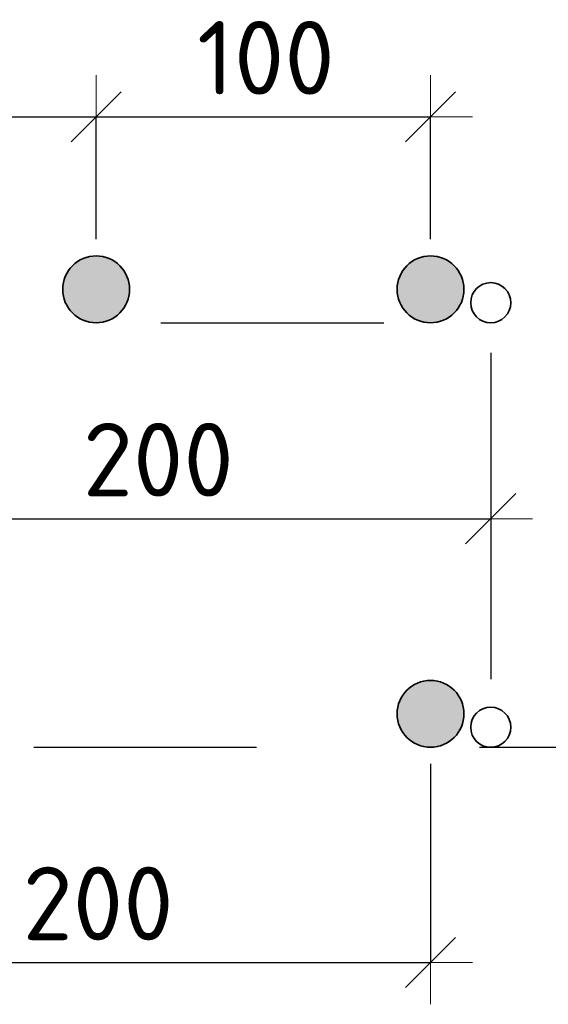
# Model space of a CAD drawing. Header units: metres. Extents: x -38 to 97, y -15 to 21.
# Tile 182 of 225: x 76.858 to 77.095, y 7.921 to 8.363. Entities that reach past the tile are written whole.
import ezdxf

# ---------------------------------------------------------------- set-up
doc = ezdxf.new("R2010")
doc.units = ezdxf.units.M
doc.header["$PDMODE"] = 65
doc.linetypes.add('______2', pattern=[0.0405, 0.03, -0.0105])
for name, color, linetype in [('XR$3$_3898', 7, 'Continuous'), ('XR$4$_3898', 7, 'Continuous'), ('XR$6$_3898', 7, 'Continuous')]:
    doc.layers.add(name, color=color, linetype=linetype)
for name, color, linetype, lineweight in [('XR$3$Размерная линия_ общее', 7, 'Continuous', 13), ('XR$4$Размерная линия_ общее', 7, 'Continuous', 13), ('XR$6$Размерная линия_ общее', 7, 'Continuous', 13)]:
    doc.layers.add(name, color=color, linetype=linetype, lineweight=lineweight)
doc.styles.add('ISOCPEUR', font='txt')
doc.dimstyles.new('DIMSTYLE_8', dxfattribs={"dimtxt": 0.033, "dimasz": 0.0375, "dimexe": 0, "dimexo": 0, "dimgap": 0.0165, "dimtad": 2, "dimdec": 0, "dimlfac": 1000, "dimrnd": 1, "dimzin": 12, "dimdsep": 46, "dimtxsty": 'ISOCPEUR', "dimblk1": 'ALL_ML_STRICH', "dimblk2": 'ALL_ML_STRICH', "dimsah": 1, "dimcen": 0, "dimclrd": 7, "dimclre": 256, "dimclrt": 7, "dimadec": 0, "dimazin": 0, "dimtfac": 1, "dimtdec": 0, "dimtix": 1, "dimtmove": 2, "dimatfit": 3, "dimfxl": 0, "dimtzin": 0, "dimlwd": 0, "dimlwe": -3, "dimarcsym": 0})

# ---------------------------------------------------------------- blocks, each defined once
blk = doc.blocks.new('ALL_ML_STRICH')
at = {"color": 0, "linetype": 'ByBlock', "lineweight": -2}
for p, q in [((0, -0.5), (0, 0.5)), ((-0.3, -0.3), (0.3, 0.3)), ((-1, 0), (0.5, 0))]:
    blk.add_line(p, q, dxfattribs=at)
blk = doc.blocks.new('*D60')
at = {"layer": 'DEFPOINTS', "color": 7, "linetype": 'Continuous', "lineweight": 13, "transparency": 33554687}
for p in [(76.74196, 8.31961), (76.74196, 8.24218), (76.89196, 8.24218)]:
    blk.add_point(p, dxfattribs=at)
at = {"layer": 'XR$3$Размерная линия_ общее', "color": 253, "linetype": 'Continuous', "lineweight": -2, "true_color": 0xa0a0a0, "transparency": 33554687}
for p, q in [((76.74196, 8.26468), (76.74196, 8.31961)), ((76.89196, 8.26468), (76.89196, 8.31961))]:
    blk.add_line(p, q, dxfattribs=at)
at = {"layer": 'XR$3$Размерная линия_ общее', "color": 7, "linetype": 'Continuous', "lineweight": -2, "transparency": 33554687}
blk.add_line((76.74196, 8.31961), (76.89196, 8.31961), dxfattribs=at)
at = {"layer": 'XR$3$Размерная линия_ общее', "color": 7, "linetype": 'Continuous', "lineweight": 13, "transparency": 33554687, "xscale": 0.0375, "yscale": 0.0375, "zscale": 0.0375, "rotation": 180}
blk.add_blockref('ALL_ML_STRICH', (76.74196, 8.31961), dxfattribs=at)
at = {"layer": 'XR$3$Размерная линия_ общее', "color": 7, "linetype": 'Continuous', "lineweight": 13, "transparency": 33554687, "xscale": 0.0375, "yscale": 0.0375, "zscale": 0.0375}
blk.add_blockref('ALL_ML_STRICH', (76.89196, 8.31961), dxfattribs=at)
at = {"layer": 'XR$3$Размерная линия_ общее', "color": 7, "linetype": 'Continuous', "lineweight": 13, "transparency": 33554687, "insert": (76.78726, 8.36261), "char_height": 0.033, "width": 0.00165, "attachment_point": 1, "line_spacing_factor": 0.60241, "style": 'ISOCPEUR'}
blk.add_mtext('100', dxfattribs=at)
blk = doc.blocks.new('*D61')
at = {"layer": 'DEFPOINTS', "color": 7, "linetype": 'Continuous', "lineweight": 13, "transparency": 33554687}
for p in [(76.89196, 8.31961), (76.89196, 8.24218), (77.04196, 8.24218)]:
    blk.add_point(p, dxfattribs=at)
at = {"layer": 'XR$3$Размерная линия_ общее', "color": 253, "linetype": 'Continuous', "lineweight": -2, "true_color": 0xa0a0a0, "transparency": 33554687}
for p, q in [((76.89196, 8.26468), (76.89196, 8.31961)), ((77.04196, 8.26468), (77.04196, 8.31961))]:
    blk.add_line(p, q, dxfattribs=at)
at = {"layer": 'XR$3$Размерная линия_ общее', "color": 7, "linetype": 'Continuous', "lineweight": -2, "transparency": 33554687}
blk.add_line((76.89196, 8.31961), (77.04196, 8.31961), dxfattribs=at)
at = {"layer": 'XR$3$Размерная линия_ общее', "color": 7, "linetype": 'Continuous', "lineweight": 13, "transparency": 33554687, "xscale": 0.0375, "yscale": 0.0375, "zscale": 0.0375, "rotation": 180}
blk.add_blockref('ALL_ML_STRICH', (76.89196, 8.31961), dxfattribs=at)
at = {"layer": 'XR$3$Размерная линия_ общее', "color": 7, "linetype": 'Continuous', "lineweight": 13, "transparency": 33554687, "xscale": 0.0375, "yscale": 0.0375, "zscale": 0.0375}
blk.add_blockref('ALL_ML_STRICH', (77.04196, 8.31961), dxfattribs=at)
at = {"layer": 'XR$3$Размерная линия_ общее', "color": 7, "linetype": 'Continuous', "lineweight": 13, "transparency": 33554687, "insert": (76.93726, 8.36261), "char_height": 0.033, "width": 0.00165, "attachment_point": 1, "line_spacing_factor": 0.60241, "style": 'ISOCPEUR'}
blk.add_mtext('100', dxfattribs=at)
blk = doc.blocks.new('*D64')
at = {"layer": 'DEFPOINTS', "color": 7, "linetype": 'Continuous', "lineweight": 13, "transparency": 33554687}
for p in [(76.76896, 8.23618), (77.06896, 8.23618), (76.76896, 8.13924)]:
    blk.add_point(p, dxfattribs=at)
at = {"layer": 'XR$3$Размерная линия_ общее', "color": 253, "linetype": 'Continuous', "lineweight": -2, "true_color": 0xa0a0a0, "transparency": 33554687}
for p, q in [((76.76896, 8.21368), (76.76896, 8.13924)), ((77.06896, 8.21368), (77.06896, 8.13924))]:
    blk.add_line(p, q, dxfattribs=at)
at = {"layer": 'XR$3$Размерная линия_ общее', "color": 7, "linetype": 'Continuous', "lineweight": -2, "transparency": 33554687}
blk.add_line((76.76896, 8.13924), (77.06896, 8.13924), dxfattribs=at)
at = {"layer": 'XR$3$Размерная линия_ общее', "color": 7, "linetype": 'Continuous', "lineweight": 13, "transparency": 33554687, "xscale": 0.0375, "yscale": 0.0375, "zscale": 0.0375, "rotation": 180}
blk.add_blockref('ALL_ML_STRICH', (76.76896, 8.13924), dxfattribs=at)
at = {"layer": 'XR$3$Размерная линия_ общее', "color": 7, "linetype": 'Continuous', "lineweight": 13, "transparency": 33554687, "xscale": 0.0375, "yscale": 0.0375, "zscale": 0.0375}
blk.add_blockref('ALL_ML_STRICH', (77.06896, 8.13924), dxfattribs=at)
at = {"layer": 'XR$3$Размерная линия_ общее', "color": 7, "linetype": 'Continuous', "lineweight": 13, "transparency": 33554687, "insert": (76.88596, 8.18224), "char_height": 0.033, "width": 0.00165, "attachment_point": 1, "line_spacing_factor": 0.60241, "style": 'ISOCPEUR'}
blk.add_mtext('200', dxfattribs=at)
blk = doc.blocks.new('*D67')
at = {"layer": 'DEFPOINTS', "color": 7, "linetype": 'Continuous', "lineweight": 13, "transparency": 33554687}
for p in [(76.74196, 8.05168), (77.04196, 8.05168), (76.74196, 7.94007)]:
    blk.add_point(p, dxfattribs=at)
at = {"layer": 'XR$3$Размерная линия_ общее', "color": 253, "linetype": 'Continuous', "lineweight": -2, "true_color": 0xa0a0a0, "transparency": 33554687}
for p, q in [((76.74196, 8.02918), (76.74196, 7.94007)), ((77.04196, 8.02918), (77.04196, 7.94007))]:
    blk.add_line(p, q, dxfattribs=at)
at = {"layer": 'XR$3$Размерная линия_ общее', "color": 7, "linetype": 'Continuous', "lineweight": -2, "transparency": 33554687}
blk.add_line((76.74196, 7.94007), (77.04196, 7.94007), dxfattribs=at)
at = {"layer": 'XR$3$Размерная линия_ общее', "color": 7, "linetype": 'Continuous', "lineweight": 13, "transparency": 33554687, "xscale": 0.0375, "yscale": 0.0375, "zscale": 0.0375, "rotation": 180}
blk.add_blockref('ALL_ML_STRICH', (76.74196, 7.94007), dxfattribs=at)
at = {"layer": 'XR$3$Размерная линия_ общее', "color": 7, "linetype": 'Continuous', "lineweight": 13, "transparency": 33554687, "xscale": 0.0375, "yscale": 0.0375, "zscale": 0.0375}
blk.add_blockref('ALL_ML_STRICH', (77.04196, 7.94007), dxfattribs=at)
at = {"layer": 'XR$3$Размерная линия_ общее', "color": 7, "linetype": 'Continuous', "lineweight": 13, "transparency": 33554687, "insert": (76.85896, 7.98307), "char_height": 0.033, "width": 0.00165, "attachment_point": 1, "line_spacing_factor": 0.60241, "style": 'ISOCPEUR'}
blk.add_mtext('200', dxfattribs=at)
blk = doc.blocks.new('*D296')
at = {"layer": 'DEFPOINTS', "color": 7, "linetype": 'Continuous', "lineweight": 13, "transparency": 33554687}
for p in [(76.74196, 8.31961), (76.74196, 8.24218), (76.89196, 8.24218)]:
    blk.add_point(p, dxfattribs=at)
at = {"layer": 'XR$4$Размерная линия_ общее', "color": 253, "linetype": 'Continuous', "lineweight": -2, "true_color": 0xa0a0a0, "transparency": 33554687}
for p, q in [((76.74196, 8.26468), (76.74196, 8.31961)), ((76.89196, 8.26468), (76.89196, 8.31961))]:
    blk.add_line(p, q, dxfattribs=at)
at = {"layer": 'XR$4$Размерная линия_ общее', "color": 7, "linetype": 'Continuous', "lineweight": -2, "transparency": 33554687}
blk.add_line((76.74196, 8.31961), (76.89196, 8.31961), dxfattribs=at)
at = {"layer": 'XR$4$Размерная линия_ общее', "color": 7, "linetype": 'Continuous', "lineweight": 13, "transparency": 33554687, "xscale": 0.0375, "yscale": 0.0375, "zscale": 0.0375, "rotation": 180}
blk.add_blockref('ALL_ML_STRICH', (76.74196, 8.31961), dxfattribs=at)
at = {"layer": 'XR$4$Размерная линия_ общее', "color": 7, "linetype": 'Continuous', "lineweight": 13, "transparency": 33554687, "xscale": 0.0375, "yscale": 0.0375, "zscale": 0.0375}
blk.add_blockref('ALL_ML_STRICH', (76.89196, 8.31961), dxfattribs=at)
at = {"layer": 'XR$4$Размерная линия_ общее', "color": 7, "linetype": 'Continuous', "lineweight": 13, "transparency": 33554687, "insert": (76.78726, 8.36261), "char_height": 0.033, "width": 0.00165, "attachment_point": 1, "line_spacing_factor": 0.60241, "style": 'ISOCPEUR'}
blk.add_mtext('100', dxfattribs=at)
blk = doc.blocks.new('*D297')
at = {"layer": 'DEFPOINTS', "color": 7, "linetype": 'Continuous', "lineweight": 13, "transparency": 33554687}
for p in [(76.89196, 8.31961), (76.89196, 8.24218), (77.04196, 8.24218)]:
    blk.add_point(p, dxfattribs=at)
at = {"layer": 'XR$4$Размерная линия_ общее', "color": 253, "linetype": 'Continuous', "lineweight": -2, "true_color": 0xa0a0a0, "transparency": 33554687}
for p, q in [((76.89196, 8.26468), (76.89196, 8.31961)), ((77.04196, 8.26468), (77.04196, 8.31961))]:
    blk.add_line(p, q, dxfattribs=at)
at = {"layer": 'XR$4$Размерная линия_ общее', "color": 7, "linetype": 'Continuous', "lineweight": -2, "transparency": 33554687}
blk.add_line((76.89196, 8.31961), (77.04196, 8.31961), dxfattribs=at)
at = {"layer": 'XR$4$Размерная линия_ общее', "color": 7, "linetype": 'Continuous', "lineweight": 13, "transparency": 33554687, "xscale": 0.0375, "yscale": 0.0375, "zscale": 0.0375, "rotation": 180}
blk.add_blockref('ALL_ML_STRICH', (76.89196, 8.31961), dxfattribs=at)
at = {"layer": 'XR$4$Размерная линия_ общее', "color": 7, "linetype": 'Continuous', "lineweight": 13, "transparency": 33554687, "xscale": 0.0375, "yscale": 0.0375, "zscale": 0.0375}
blk.add_blockref('ALL_ML_STRICH', (77.04196, 8.31961), dxfattribs=at)
at = {"layer": 'XR$4$Размерная линия_ общее', "color": 7, "linetype": 'Continuous', "lineweight": 13, "transparency": 33554687, "insert": (76.93726, 8.36261), "char_height": 0.033, "width": 0.00165, "attachment_point": 1, "line_spacing_factor": 0.60241, "style": 'ISOCPEUR'}
blk.add_mtext('100', dxfattribs=at)
blk = doc.blocks.new('*D300')
at = {"layer": 'DEFPOINTS', "color": 7, "linetype": 'Continuous', "lineweight": 13, "transparency": 33554687}
for p in [(76.76896, 8.23618), (77.06896, 8.23618), (76.76896, 8.13924)]:
    blk.add_point(p, dxfattribs=at)
at = {"layer": 'XR$4$Размерная линия_ общее', "color": 253, "linetype": 'Continuous', "lineweight": -2, "true_color": 0xa0a0a0, "transparency": 33554687}
for p, q in [((76.76896, 8.21368), (76.76896, 8.13924)), ((77.06896, 8.21368), (77.06896, 8.13924))]:
    blk.add_line(p, q, dxfattribs=at)
at = {"layer": 'XR$4$Размерная линия_ общее', "color": 7, "linetype": 'Continuous', "lineweight": -2, "transparency": 33554687}
blk.add_line((76.76896, 8.13924), (77.06896, 8.13924), dxfattribs=at)
at = {"layer": 'XR$4$Размерная линия_ общее', "color": 7, "linetype": 'Continuous', "lineweight": 13, "transparency": 33554687, "xscale": 0.0375, "yscale": 0.0375, "zscale": 0.0375, "rotation": 180}
blk.add_blockref('ALL_ML_STRICH', (76.76896, 8.13924), dxfattribs=at)
at = {"layer": 'XR$4$Размерная линия_ общее', "color": 7, "linetype": 'Continuous', "lineweight": 13, "transparency": 33554687, "xscale": 0.0375, "yscale": 0.0375, "zscale": 0.0375}
blk.add_blockref('ALL_ML_STRICH', (77.06896, 8.13924), dxfattribs=at)
at = {"layer": 'XR$4$Размерная линия_ общее', "color": 7, "linetype": 'Continuous', "lineweight": 13, "transparency": 33554687, "insert": (76.88596, 8.18224), "char_height": 0.033, "width": 0.00165, "attachment_point": 1, "line_spacing_factor": 0.60241, "style": 'ISOCPEUR'}
blk.add_mtext('200', dxfattribs=at)
blk = doc.blocks.new('*D303')
at = {"layer": 'DEFPOINTS', "color": 7, "linetype": 'Continuous', "lineweight": 13, "transparency": 33554687}
for p in [(76.74196, 8.05168), (77.04196, 8.05168), (76.74196, 7.94007)]:
    blk.add_point(p, dxfattribs=at)
at = {"layer": 'XR$4$Размерная линия_ общее', "color": 253, "linetype": 'Continuous', "lineweight": -2, "true_color": 0xa0a0a0, "transparency": 33554687}
for p, q in [((76.74196, 8.02918), (76.74196, 7.94007)), ((77.04196, 8.02918), (77.04196, 7.94007))]:
    blk.add_line(p, q, dxfattribs=at)
at = {"layer": 'XR$4$Размерная линия_ общее', "color": 7, "linetype": 'Continuous', "lineweight": -2, "transparency": 33554687}
blk.add_line((76.74196, 7.94007), (77.04196, 7.94007), dxfattribs=at)
at = {"layer": 'XR$4$Размерная линия_ общее', "color": 7, "linetype": 'Continuous', "lineweight": 13, "transparency": 33554687, "xscale": 0.0375, "yscale": 0.0375, "zscale": 0.0375, "rotation": 180}
blk.add_blockref('ALL_ML_STRICH', (76.74196, 7.94007), dxfattribs=at)
at = {"layer": 'XR$4$Размерная линия_ общее', "color": 7, "linetype": 'Continuous', "lineweight": 13, "transparency": 33554687, "xscale": 0.0375, "yscale": 0.0375, "zscale": 0.0375}
blk.add_blockref('ALL_ML_STRICH', (77.04196, 7.94007), dxfattribs=at)
at = {"layer": 'XR$4$Размерная линия_ общее', "color": 7, "linetype": 'Continuous', "lineweight": 13, "transparency": 33554687, "insert": (76.85896, 7.98307), "char_height": 0.033, "width": 0.00165, "attachment_point": 1, "line_spacing_factor": 0.60241, "style": 'ISOCPEUR'}
blk.add_mtext('200', dxfattribs=at)
blk = doc.blocks.new('*D625')
at = {"layer": 'DEFPOINTS', "color": 7, "linetype": 'Continuous', "lineweight": 13, "transparency": 33554687}
for p in [(76.74196, 8.31961), (76.74196, 8.24218), (76.89196, 8.24218)]:
    blk.add_point(p, dxfattribs=at)
at = {"layer": 'XR$6$Размерная линия_ общее', "color": 253, "linetype": 'Continuous', "lineweight": -2, "true_color": 0xa0a0a0, "transparency": 33554687}
for p, q in [((76.74196, 8.26468), (76.74196, 8.31961)), ((76.89196, 8.26468), (76.89196, 8.31961))]:
    blk.add_line(p, q, dxfattribs=at)
at = {"layer": 'XR$6$Размерная линия_ общее', "color": 7, "linetype": 'Continuous', "lineweight": -2, "transparency": 33554687}
blk.add_line((76.74196, 8.31961), (76.89196, 8.31961), dxfattribs=at)
at = {"layer": 'XR$6$Размерная линия_ общее', "color": 7, "linetype": 'Continuous', "lineweight": 13, "transparency": 33554687, "xscale": 0.0375, "yscale": 0.0375, "zscale": 0.0375, "rotation": 180}
blk.add_blockref('ALL_ML_STRICH', (76.74196, 8.31961), dxfattribs=at)
at = {"layer": 'XR$6$Размерная линия_ общее', "color": 7, "linetype": 'Continuous', "lineweight": 13, "transparency": 33554687, "xscale": 0.0375, "yscale": 0.0375, "zscale": 0.0375}
blk.add_blockref('ALL_ML_STRICH', (76.89196, 8.31961), dxfattribs=at)
at = {"layer": 'XR$6$Размерная линия_ общее', "color": 7, "linetype": 'Continuous', "lineweight": 13, "transparency": 33554687, "insert": (76.78726, 8.36261), "char_height": 0.033, "width": 0.00165, "attachment_point": 1, "line_spacing_factor": 0.60241, "style": 'ISOCPEUR'}
blk.add_mtext('100', dxfattribs=at)
blk = doc.blocks.new('*D626')
at = {"layer": 'DEFPOINTS', "color": 7, "linetype": 'Continuous', "lineweight": 13, "transparency": 33554687}
for p in [(76.89196, 8.31961), (76.89196, 8.24218), (77.04196, 8.24218)]:
    blk.add_point(p, dxfattribs=at)
at = {"layer": 'XR$6$Размерная линия_ общее', "color": 253, "linetype": 'Continuous', "lineweight": -2, "true_color": 0xa0a0a0, "transparency": 33554687}
for p, q in [((76.89196, 8.26468), (76.89196, 8.31961)), ((77.04196, 8.26468), (77.04196, 8.31961))]:
    blk.add_line(p, q, dxfattribs=at)
at = {"layer": 'XR$6$Размерная линия_ общее', "color": 7, "linetype": 'Continuous', "lineweight": -2, "transparency": 33554687}
blk.add_line((76.89196, 8.31961), (77.04196, 8.31961), dxfattribs=at)
at = {"layer": 'XR$6$Размерная линия_ общее', "color": 7, "linetype": 'Continuous', "lineweight": 13, "transparency": 33554687, "xscale": 0.0375, "yscale": 0.0375, "zscale": 0.0375, "rotation": 180}
blk.add_blockref('ALL_ML_STRICH', (76.89196, 8.31961), dxfattribs=at)
at = {"layer": 'XR$6$Размерная линия_ общее', "color": 7, "linetype": 'Continuous', "lineweight": 13, "transparency": 33554687, "xscale": 0.0375, "yscale": 0.0375, "zscale": 0.0375}
blk.add_blockref('ALL_ML_STRICH', (77.04196, 8.31961), dxfattribs=at)
at = {"layer": 'XR$6$Размерная линия_ общее', "color": 7, "linetype": 'Continuous', "lineweight": 13, "transparency": 33554687, "insert": (76.93726, 8.36261), "char_height": 0.033, "width": 0.00165, "attachment_point": 1, "line_spacing_factor": 0.60241, "style": 'ISOCPEUR'}
blk.add_mtext('100', dxfattribs=at)
blk = doc.blocks.new('*D629')
at = {"layer": 'DEFPOINTS', "color": 7, "linetype": 'Continuous', "lineweight": 13, "transparency": 33554687}
for p in [(76.76896, 8.23618), (77.06896, 8.23618), (76.76896, 8.13924)]:
    blk.add_point(p, dxfattribs=at)
at = {"layer": 'XR$6$Размерная линия_ общее', "color": 253, "linetype": 'Continuous', "lineweight": -2, "true_color": 0xa0a0a0, "transparency": 33554687}
for p, q in [((76.76896, 8.21368), (76.76896, 8.13924)), ((77.06896, 8.21368), (77.06896, 8.13924))]:
    blk.add_line(p, q, dxfattribs=at)
at = {"layer": 'XR$6$Размерная линия_ общее', "color": 7, "linetype": 'Continuous', "lineweight": -2, "transparency": 33554687}
blk.add_line((76.76896, 8.13924), (77.06896, 8.13924), dxfattribs=at)
at = {"layer": 'XR$6$Размерная линия_ общее', "color": 7, "linetype": 'Continuous', "lineweight": 13, "transparency": 33554687, "xscale": 0.0375, "yscale": 0.0375, "zscale": 0.0375, "rotation": 180}
blk.add_blockref('ALL_ML_STRICH', (76.76896, 8.13924), dxfattribs=at)
at = {"layer": 'XR$6$Размерная линия_ общее', "color": 7, "linetype": 'Continuous', "lineweight": 13, "transparency": 33554687, "xscale": 0.0375, "yscale": 0.0375, "zscale": 0.0375}
blk.add_blockref('ALL_ML_STRICH', (77.06896, 8.13924), dxfattribs=at)
at = {"layer": 'XR$6$Размерная линия_ общее', "color": 7, "linetype": 'Continuous', "lineweight": 13, "transparency": 33554687, "insert": (76.88596, 8.18224), "char_height": 0.033, "width": 0.00165, "attachment_point": 1, "line_spacing_factor": 0.60241, "style": 'ISOCPEUR'}
blk.add_mtext('200', dxfattribs=at)
blk = doc.blocks.new('*D632')
at = {"layer": 'DEFPOINTS', "color": 7, "linetype": 'Continuous', "lineweight": 13, "transparency": 33554687}
for p in [(76.74196, 8.05168), (77.04196, 8.05168), (76.74196, 7.94007)]:
    blk.add_point(p, dxfattribs=at)
at = {"layer": 'XR$6$Размерная линия_ общее', "color": 253, "linetype": 'Continuous', "lineweight": -2, "true_color": 0xa0a0a0, "transparency": 33554687}
for p, q in [((76.74196, 8.02918), (76.74196, 7.94007)), ((77.04196, 8.02918), (77.04196, 7.94007))]:
    blk.add_line(p, q, dxfattribs=at)
at = {"layer": 'XR$6$Размерная линия_ общее', "color": 7, "linetype": 'Continuous', "lineweight": -2, "transparency": 33554687}
blk.add_line((76.74196, 7.94007), (77.04196, 7.94007), dxfattribs=at)
at = {"layer": 'XR$6$Размерная линия_ общее', "color": 7, "linetype": 'Continuous', "lineweight": 13, "transparency": 33554687, "xscale": 0.0375, "yscale": 0.0375, "zscale": 0.0375, "rotation": 180}
blk.add_blockref('ALL_ML_STRICH', (76.74196, 7.94007), dxfattribs=at)
at = {"layer": 'XR$6$Размерная линия_ общее', "color": 7, "linetype": 'Continuous', "lineweight": 13, "transparency": 33554687, "xscale": 0.0375, "yscale": 0.0375, "zscale": 0.0375}
blk.add_blockref('ALL_ML_STRICH', (77.04196, 7.94007), dxfattribs=at)
at = {"layer": 'XR$6$Размерная линия_ общее', "color": 7, "linetype": 'Continuous', "lineweight": 13, "transparency": 33554687, "insert": (76.85896, 7.98307), "char_height": 0.033, "width": 0.00165, "attachment_point": 1, "line_spacing_factor": 0.60241, "style": 'ISOCPEUR'}
blk.add_mtext('200', dxfattribs=at)

msp = doc.modelspace()

# ---------------------------------------------------------------- hatches: boundary and pattern name
at = {"linetype": 'Continuous', "lineweight": 25, "true_color": 0xa2a2a2, "transparency": 33554687}
for points in [[(76.90386, 8.25131), (76.90257, 8.25278), (76.9011, 8.25408), (76.89946, 8.25517), (76.8977, 8.25603), (76.89585, 8.25667), (76.89392, 8.25705), (76.89196, 8.25718), (76.89001, 8.25705), (76.88808, 8.25667), (76.88622, 8.25603), (76.88446, 8.25517), (76.88283, 8.25408), (76.88136, 8.25278), (76.88006, 8.25131), (76.87897, 8.24968), (76.87811, 8.24792), (76.87748, 8.24606), (76.87709, 8.24413), (76.87696, 8.24218), (76.87709, 8.24022), (76.87748, 8.23829), (76.87811, 8.23644), (76.87897, 8.23468), (76.88006, 8.23305), (76.88136, 8.23157), (76.88283, 8.23028), (76.88446, 8.22919), (76.88622, 8.22832), (76.88808, 8.22769), (76.89001, 8.2273), (76.89196, 8.22718), (76.89392, 8.2273), (76.89585, 8.22769), (76.8977, 8.22832), (76.89946, 8.22919), (76.9011, 8.23028), (76.90257, 8.23157), (76.90386, 8.23305), (76.90495, 8.23468), (76.90582, 8.23644), (76.90645, 8.23829), (76.90684, 8.24022), (76.90696, 8.24218), (76.90684, 8.24413), (76.90645, 8.24606), (76.90582, 8.24792), (76.90495, 8.24968)], [(76.90386, 8.25131), (76.90257, 8.25278), (76.9011, 8.25408), (76.89946, 8.25517), (76.8977, 8.25603), (76.89585, 8.25667), (76.89392, 8.25705), (76.89196, 8.25718), (76.89001, 8.25705), (76.88808, 8.25667), (76.88622, 8.25603), (76.88446, 8.25517), (76.88283, 8.25408), (76.88136, 8.25278), (76.88006, 8.25131), (76.87897, 8.24968), (76.87811, 8.24792), (76.87748, 8.24606), (76.87709, 8.24413), (76.87696, 8.24218), (76.87709, 8.24022), (76.87748, 8.23829), (76.87811, 8.23644), (76.87897, 8.23468), (76.88006, 8.23305), (76.88136, 8.23157), (76.88283, 8.23028), (76.88446, 8.22919), (76.88622, 8.22832), (76.88808, 8.22769), (76.89001, 8.2273), (76.89196, 8.22718), (76.89392, 8.2273), (76.89585, 8.22769), (76.8977, 8.22832), (76.89946, 8.22919), (76.9011, 8.23028), (76.90257, 8.23157), (76.90386, 8.23305), (76.90495, 8.23468), (76.90582, 8.23644), (76.90645, 8.23829), (76.90684, 8.24022), (76.90696, 8.24218), (76.90684, 8.24413), (76.90645, 8.24606), (76.90582, 8.24792), (76.90495, 8.24968)], [(76.90386, 8.25131), (76.90257, 8.25278), (76.9011, 8.25408), (76.89946, 8.25517), (76.8977, 8.25603), (76.89585, 8.25667), (76.89392, 8.25705), (76.89196, 8.25718), (76.89001, 8.25705), (76.88808, 8.25667), (76.88622, 8.25603), (76.88446, 8.25517), (76.88283, 8.25408), (76.88136, 8.25278), (76.88006, 8.25131), (76.87897, 8.24968), (76.87811, 8.24792), (76.87748, 8.24606), (76.87709, 8.24413), (76.87696, 8.24218), (76.87709, 8.24022), (76.87748, 8.23829), (76.87811, 8.23644), (76.87897, 8.23468), (76.88006, 8.23305), (76.88136, 8.23157), (76.88283, 8.23028), (76.88446, 8.22919), (76.88622, 8.22832), (76.88808, 8.22769), (76.89001, 8.2273), (76.89196, 8.22718), (76.89392, 8.2273), (76.89585, 8.22769), (76.8977, 8.22832), (76.89946, 8.22919), (76.9011, 8.23028), (76.90257, 8.23157), (76.90386, 8.23305), (76.90495, 8.23468), (76.90582, 8.23644), (76.90645, 8.23829), (76.90684, 8.24022), (76.90696, 8.24218), (76.90684, 8.24413), (76.90645, 8.24606), (76.90582, 8.24792), (76.90495, 8.24968)], [(77.05386, 8.25131), (77.05257, 8.25278), (77.0511, 8.25408), (77.04946, 8.25517), (77.0477, 8.25603), (77.04585, 8.25667), (77.04392, 8.25705), (77.04196, 8.25718), (77.04001, 8.25705), (77.03808, 8.25667), (77.03622, 8.25603), (77.03446, 8.25517), (77.03283, 8.25408), (77.03136, 8.25278), (77.03006, 8.25131), (77.02897, 8.24968), (77.02811, 8.24792), (77.02748, 8.24606), (77.02709, 8.24413), (77.02696, 8.24218), (77.02709, 8.24022), (77.02748, 8.23829), (77.02811, 8.23644), (77.02897, 8.23468), (77.03006, 8.23305), (77.03136, 8.23157), (77.03283, 8.23028), (77.03446, 8.22919), (77.03622, 8.22832), (77.03808, 8.22769), (77.04001, 8.2273), (77.04196, 8.22718), (77.04392, 8.2273), (77.04585, 8.22769), (77.0477, 8.22832), (77.04946, 8.22919), (77.0511, 8.23028), (77.05257, 8.23157), (77.05386, 8.23305), (77.05495, 8.23468), (77.05582, 8.23644), (77.05645, 8.23829), (77.05684, 8.24022), (77.05696, 8.24218), (77.05684, 8.24413), (77.05645, 8.24606), (77.05582, 8.24792), (77.05495, 8.24968)], [(77.05386, 8.25131), (77.05257, 8.25278), (77.0511, 8.25408), (77.04946, 8.25517), (77.0477, 8.25603), (77.04585, 8.25667), (77.04392, 8.25705), (77.04196, 8.25718), (77.04001, 8.25705), (77.03808, 8.25667), (77.03622, 8.25603), (77.03446, 8.25517), (77.03283, 8.25408), (77.03136, 8.25278), (77.03006, 8.25131), (77.02897, 8.24968), (77.02811, 8.24792), (77.02748, 8.24606), (77.02709, 8.24413), (77.02696, 8.24218), (77.02709, 8.24022), (77.02748, 8.23829), (77.02811, 8.23644), (77.02897, 8.23468), (77.03006, 8.23305), (77.03136, 8.23157), (77.03283, 8.23028), (77.03446, 8.22919), (77.03622, 8.22832), (77.03808, 8.22769), (77.04001, 8.2273), (77.04196, 8.22718), (77.04392, 8.2273), (77.04585, 8.22769), (77.0477, 8.22832), (77.04946, 8.22919), (77.0511, 8.23028), (77.05257, 8.23157), (77.05386, 8.23305), (77.05495, 8.23468), (77.05582, 8.23644), (77.05645, 8.23829), (77.05684, 8.24022), (77.05696, 8.24218), (77.05684, 8.24413), (77.05645, 8.24606), (77.05582, 8.24792), (77.05495, 8.24968)], [(77.05386, 8.25131), (77.05257, 8.25278), (77.0511, 8.25408), (77.04946, 8.25517), (77.0477, 8.25603), (77.04585, 8.25667), (77.04392, 8.25705), (77.04196, 8.25718), (77.04001, 8.25705), (77.03808, 8.25667), (77.03622, 8.25603), (77.03446, 8.25517), (77.03283, 8.25408), (77.03136, 8.25278), (77.03006, 8.25131), (77.02897, 8.24968), (77.02811, 8.24792), (77.02748, 8.24606), (77.02709, 8.24413), (77.02696, 8.24218), (77.02709, 8.24022), (77.02748, 8.23829), (77.02811, 8.23644), (77.02897, 8.23468), (77.03006, 8.23305), (77.03136, 8.23157), (77.03283, 8.23028), (77.03446, 8.22919), (77.03622, 8.22832), (77.03808, 8.22769), (77.04001, 8.2273), (77.04196, 8.22718), (77.04392, 8.2273), (77.04585, 8.22769), (77.0477, 8.22832), (77.04946, 8.22919), (77.0511, 8.23028), (77.05257, 8.23157), (77.05386, 8.23305), (77.05495, 8.23468), (77.05582, 8.23644), (77.05645, 8.23829), (77.05684, 8.24022), (77.05696, 8.24218), (77.05684, 8.24413), (77.05645, 8.24606), (77.05582, 8.24792), (77.05495, 8.24968)], [(77.05386, 8.06081), (77.05257, 8.06228), (77.0511, 8.06358), (77.04946, 8.06467), (77.0477, 8.06553), (77.04585, 8.06617), (77.04392, 8.06655), (77.04196, 8.06668), (77.04001, 8.06655), (77.03808, 8.06617), (77.03622, 8.06553), (77.03446, 8.06467), (77.03283, 8.06358), (77.03136, 8.06228), (77.03006, 8.06081), (77.02897, 8.05918), (77.02811, 8.05742), (77.02748, 8.05556), (77.02709, 8.05363), (77.02696, 8.05168), (77.02709, 8.04972), (77.02748, 8.04779), (77.02811, 8.04594), (77.02897, 8.04418), (77.03006, 8.04255), (77.03136, 8.04107), (77.03283, 8.03978), (77.03446, 8.03869), (77.03622, 8.03782), (77.03808, 8.03719), (77.04001, 8.0368), (77.04196, 8.03668), (77.04392, 8.0368), (77.04585, 8.03719), (77.0477, 8.03782), (77.04946, 8.03869), (77.0511, 8.03978), (77.05257, 8.04107), (77.05386, 8.04255), (77.05495, 8.04418), (77.05582, 8.04594), (77.05645, 8.04779), (77.05684, 8.04972), (77.05696, 8.05168), (77.05684, 8.05363), (77.05645, 8.05556), (77.05582, 8.05742), (77.05495, 8.05918)], [(77.05386, 8.06081), (77.05257, 8.06228), (77.0511, 8.06358), (77.04946, 8.06467), (77.0477, 8.06553), (77.04585, 8.06617), (77.04392, 8.06655), (77.04196, 8.06668), (77.04001, 8.06655), (77.03808, 8.06617), (77.03622, 8.06553), (77.03446, 8.06467), (77.03283, 8.06358), (77.03136, 8.06228), (77.03006, 8.06081), (77.02897, 8.05918), (77.02811, 8.05742), (77.02748, 8.05556), (77.02709, 8.05363), (77.02696, 8.05168), (77.02709, 8.04972), (77.02748, 8.04779), (77.02811, 8.04594), (77.02897, 8.04418), (77.03006, 8.04255), (77.03136, 8.04107), (77.03283, 8.03978), (77.03446, 8.03869), (77.03622, 8.03782), (77.03808, 8.03719), (77.04001, 8.0368), (77.04196, 8.03668), (77.04392, 8.0368), (77.04585, 8.03719), (77.0477, 8.03782), (77.04946, 8.03869), (77.0511, 8.03978), (77.05257, 8.04107), (77.05386, 8.04255), (77.05495, 8.04418), (77.05582, 8.04594), (77.05645, 8.04779), (77.05684, 8.04972), (77.05696, 8.05168), (77.05684, 8.05363), (77.05645, 8.05556), (77.05582, 8.05742), (77.05495, 8.05918)], [(77.05386, 8.06081), (77.05257, 8.06228), (77.0511, 8.06358), (77.04946, 8.06467), (77.0477, 8.06553), (77.04585, 8.06617), (77.04392, 8.06655), (77.04196, 8.06668), (77.04001, 8.06655), (77.03808, 8.06617), (77.03622, 8.06553), (77.03446, 8.06467), (77.03283, 8.06358), (77.03136, 8.06228), (77.03006, 8.06081), (77.02897, 8.05918), (77.02811, 8.05742), (77.02748, 8.05556), (77.02709, 8.05363), (77.02696, 8.05168), (77.02709, 8.04972), (77.02748, 8.04779), (77.02811, 8.04594), (77.02897, 8.04418), (77.03006, 8.04255), (77.03136, 8.04107), (77.03283, 8.03978), (77.03446, 8.03869), (77.03622, 8.03782), (77.03808, 8.03719), (77.04001, 8.0368), (77.04196, 8.03668), (77.04392, 8.0368), (77.04585, 8.03719), (77.0477, 8.03782), (77.04946, 8.03869), (77.0511, 8.03978), (77.05257, 8.04107), (77.05386, 8.04255), (77.05495, 8.04418), (77.05582, 8.04594), (77.05645, 8.04779), (77.05684, 8.04972), (77.05696, 8.05168), (77.05684, 8.05363), (77.05645, 8.05556), (77.05582, 8.05742), (77.05495, 8.05918)]]:
    msp.add_hatch(color=253, dxfattribs=at).paths.add_polyline_path(points)

# ---------------------------------------------------------------- linework, layer by layer
at = {"color": 8, "linetype": '______2', "lineweight": -3, "true_color": 0x737373, "transparency": 33554687}
for p, q in [((76.12096, 8.22718), (77.11696, 8.22718)), ((76.12096, 8.22718), (77.11696, 8.22718)), ((76.12096, 8.22718), (77.11696, 8.22718)), ((76.06396, 8.03668), (77.11696, 8.03668)), ((76.06396, 8.03668), (77.11696, 8.03668)), ((76.06396, 8.03668), (77.11696, 8.03668))]:
    msp.add_line(p, q, dxfattribs=at)
at = {"layer": 'XR$3$_3898', "color": 7, "linetype": 'Continuous', "lineweight": 35, "transparency": 33554687}
for centre, radius in [((76.89196, 8.24218), 0.015), ((77.04196, 8.24218), 0.015), ((77.06896, 8.23618), 0.009), ((77.04196, 8.05168), 0.015), ((77.06896, 8.04568), 0.009)]:
    msp.add_circle(centre, radius, dxfattribs=at)
at = {"layer": 'XR$3$Размерная линия_ общее', "color": 253, "linetype": 'Continuous', "lineweight": -3, "true_color": 0xa0a0a0, "transparency": 33554687}
msp.add_line((77.06896, 8.13924), (77.06896, 8.06724), dxfattribs=at)
at = {"layer": 'XR$4$_3898', "color": 7, "linetype": 'Continuous', "lineweight": 35, "transparency": 33554687}
for centre, radius in [((76.89196, 8.24218), 0.015), ((77.04196, 8.24218), 0.015), ((77.06896, 8.23618), 0.009), ((77.04196, 8.05168), 0.015), ((77.06896, 8.04568), 0.009)]:
    msp.add_circle(centre, radius, dxfattribs=at)
at = {"layer": 'XR$4$Размерная линия_ общее', "color": 253, "linetype": 'Continuous', "lineweight": -3, "true_color": 0xa0a0a0, "transparency": 33554687}
msp.add_line((77.06896, 8.13924), (77.06896, 8.06724), dxfattribs=at)
at = {"layer": 'XR$6$_3898', "color": 7, "linetype": 'Continuous', "lineweight": 35, "transparency": 33554687}
for centre, radius in [((76.89196, 8.24218), 0.015), ((77.04196, 8.24218), 0.015), ((77.06896, 8.23618), 0.009), ((77.04196, 8.05168), 0.015), ((77.06896, 8.04568), 0.009)]:
    msp.add_circle(centre, radius, dxfattribs=at)
at = {"layer": 'XR$6$Размерная линия_ общее', "color": 253, "linetype": 'Continuous', "lineweight": -3, "true_color": 0xa0a0a0, "transparency": 33554687}
msp.add_line((77.06896, 8.13924), (77.06896, 8.06724), dxfattribs=at)

# ---------------------------------------------------------------- dimensions: what is measured, and where the dimension line sits
at = {"layer": 'XR$3$Размерная линия_ общее', "color": 7, "linetype": 'Continuous', "lineweight": 13, "transparency": 33554687}
for base, p1, p2, text, picture, middle in [((76.89196, 8.31961), (76.74196, 8.26468), (76.89196, 8.26468), '100', '*D60', (76.81696, 8.33611)), ((77.04196, 8.31961), (76.89196, 8.26468), (77.04196, 8.26468), '100', '*D61', (76.96696, 8.33611)), ((77.06896, 8.13924), (76.76896, 8.21368), (77.06896, 8.21368), '200', '*D64', (76.91896, 8.15574)), ((77.04196, 7.94007), (76.74196, 8.02918), (77.04196, 8.02918), '200', '*D67', (76.89196, 7.95657))]:
    dim = msp.add_linear_dim(base=base, p1=p1, p2=p2, text=text, dimstyle='DIMSTYLE_8', override={"dimpost": '<>', "dimclrd": 7, "dimclre": 253, "dimclrt": 7, "dimlwd": 0, "dimlwe": 65533}, dxfattribs=at)
    dim.commit()
    dim.dimension.update_dxf_attribs({"geometry": picture, "text_midpoint": middle, "dimtype": 160})
at = {"layer": 'XR$4$Размерная линия_ общее', "color": 7, "linetype": 'Continuous', "lineweight": 13, "transparency": 33554687}
for base, p1, p2, text, picture, middle in [((76.89196, 8.31961), (76.74196, 8.26468), (76.89196, 8.26468), '100', '*D296', (76.81696, 8.33611)), ((77.04196, 8.31961), (76.89196, 8.26468), (77.04196, 8.26468), '100', '*D297', (76.96696, 8.33611)), ((77.06896, 8.13924), (76.76896, 8.21368), (77.06896, 8.21368), '200', '*D300', (76.91896, 8.15574)), ((77.04196, 7.94007), (76.74196, 8.02918), (77.04196, 8.02918), '200', '*D303', (76.89196, 7.95657))]:
    dim = msp.add_linear_dim(base=base, p1=p1, p2=p2, text=text, dimstyle='DIMSTYLE_8', override={"dimpost": '<>', "dimclrd": 7, "dimclre": 253, "dimclrt": 7, "dimlwd": 0, "dimlwe": 65533}, dxfattribs=at)
    dim.commit()
    dim.dimension.update_dxf_attribs({"geometry": picture, "text_midpoint": middle, "dimtype": 160})
at = {"layer": 'XR$6$Размерная линия_ общее', "color": 7, "linetype": 'Continuous', "lineweight": 13, "transparency": 33554687}
for base, p1, p2, text, picture, middle in [((76.89196, 8.31961), (76.74196, 8.26468), (76.89196, 8.26468), '100', '*D625', (76.81696, 8.33611)), ((77.04196, 8.31961), (76.89196, 8.26468), (77.04196, 8.26468), '100', '*D626', (76.96696, 8.33611)), ((77.06896, 8.13924), (76.76896, 8.21368), (77.06896, 8.21368), '200', '*D629', (76.91896, 8.15574)), ((77.04196, 7.94007), (76.74196, 8.02918), (77.04196, 8.02918), '200', '*D632', (76.89196, 7.95657))]:
    dim = msp.add_linear_dim(base=base, p1=p1, p2=p2, text=text, dimstyle='DIMSTYLE_8', override={"dimpost": '<>', "dimclrd": 7, "dimclre": 253, "dimclrt": 7, "dimlwd": 0, "dimlwe": 65533}, dxfattribs=at)
    dim.commit()
    dim.dimension.update_dxf_attribs({"geometry": picture, "text_midpoint": middle, "dimtype": 160})

doc.saveas('drawing.dxf')
